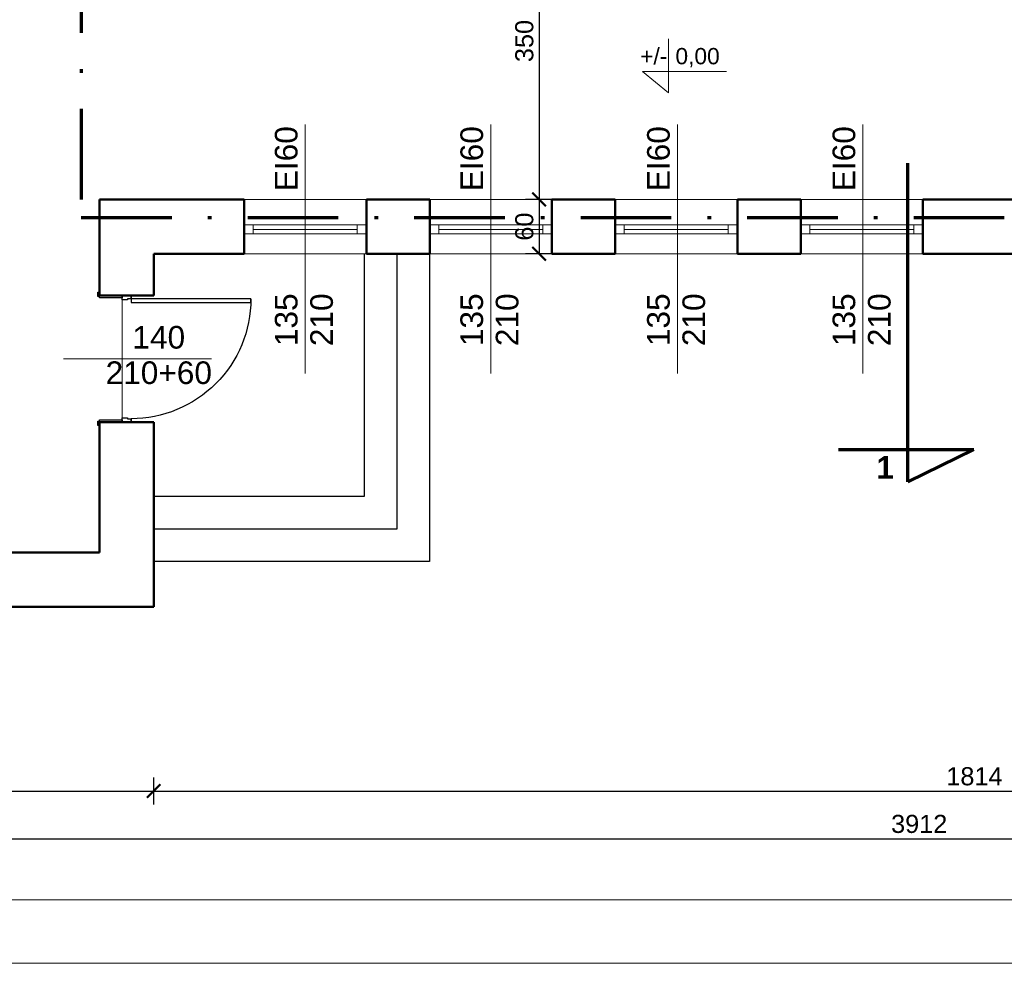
# Model space of a CAD drawing. Header units: millimetres. Extents: x -61343 to 9939, y -6894 to 7453.
# Tile 77 of 255: x -14863 to -13775, y 2127 to 3169. Entities that reach past the tile are written whole.
import ezdxf

# ---------------------------------------------------------------- set-up
doc = ezdxf.new("R2010")
doc.units = ezdxf.units.MM
doc.header["$MEASUREMENT"] = 0
doc.linetypes.add('Kropki i Kreski', pattern=[920, 500, -200, 20, -200])
for name, color, linetype in [('2D - Ogólne', 7, 'Continuous'), ('Drzwi Archicad', 7, 'Continuous'), ('Konstrukcja - Ściany zew', 7, 'Continuous'), ('Opisy - Teksty', 7, 'Continuous')]:
    doc.layers.add(name, color=color, linetype=linetype)
for name, color, linetype, lineweight in [('A_opisy', 81, 'Continuous', 13), ('A_stolarka', 20, 'Continuous', 15), ('A_widokowe', 160, 'Continuous', 18), ('A_wymiary', 253, 'Continuous', 9)]:
    doc.layers.add(name, color=color, linetype=linetype, lineweight=lineweight)
doc.layers.add('A_zakres opracowania', color=7, linetype='Continuous', lineweight=70, true_color=0xe00038)
doc.styles.get("Standard").update_dxf_attribs({"font": 'arial.ttf'})
doc.styles.add('STYL_AUTOMATYCZNY_1', font='arial.ttf')
doc.styles.add('STYL_AUTOMATYCZNY_2', font='arialbd.ttf')
doc.dimstyles.new('1do100', dxfattribs={"dimtxt": 20, "dimasz": 15, "dimexe": 15, "dimexo": 0.625, "dimgap": 6, "dimtad": 1, "dimtxsty": 'Standard', "dimblk": 'ARCHTICK', "dimcen": 2.5, "dimadec": 0, "dimazin": 0, "dimtfac": 1, "dimtmove": 0, "dimatfit": 3, "dimldrblk": 'OBLIQUE', "dimfxl": 15, "dimfxlon": 1, "dimarcsym": 0})

# ---------------------------------------------------------------- blocks, each defined once
blk = doc.blocks.new('_ArchTick')
at = {"color": 0, "linetype": 'ByBlock', "const_width": 0.15}
blk.add_lwpolyline([(-0.5, -0.5), (0.5, 0.5)], dxfattribs=at)
blk = doc.blocks.new('*D763')
at = {"layer": 'A_wymiary', "color": 0, "lineweight": -2, "transparency": 16777216}
for p, q in [((-15825.1, 2279.4), (-15825.1, 2249.4)), ((-11913.1, 2279.4), (-11913.1, 2249.4)), ((-15825.1, 2264.4), (-11913.1, 2264.4))]:
    blk.add_line(p, q, dxfattribs=at)
at = {"layer": 'Defpoints', "color": 0, "transparency": 16777216}
for p in [(-15825.1, 2910.3), (-11913.1, 2510.3), (-11913.1, 2264.4)]:
    blk.add_point(p, dxfattribs=at)
at = {"layer": 'A_wymiary', "color": 0, "lineweight": -2, "transparency": 16777216, "xscale": 15, "yscale": 15, "zscale": 15, "rotation": 180}
blk.add_blockref('_ArchTick', (-15825.1, 2264.4), dxfattribs=at)
at = {"layer": 'A_wymiary', "color": 0, "lineweight": -2, "transparency": 16777216, "xscale": 15, "yscale": 15, "zscale": 15}
blk.add_blockref('_ArchTick', (-11913.1, 2264.4), dxfattribs=at)
at = {"layer": 'A_wymiary', "color": 0, "transparency": 16777216, "insert": (-13869.1, 2280.6), "char_height": 20, "attachment_point": 5}
blk.add_mtext('3912', dxfattribs=at)
blk = doc.blocks.new('_Oblique')
at = {"color": 0, "linetype": 'ByBlock', "lineweight": -2}
blk.add_line((-0.5, -0.5), (0.5, 0.5), dxfattribs=at)
blk = doc.blocks.new('*D1204')
at = {"layer": 'A_wymiary', "color": 0, "lineweight": -2, "transparency": 16777216}
for p, q in [((-14274.2, 3320.3), (-14304.2, 3320.3)), ((-14289.2, 3320.3), (-14289.2, 2970.3)), ((-14274.2, 2970.3), (-14304.2, 2970.3))]:
    blk.add_line(p, q, dxfattribs=at)
at = {"layer": 'Defpoints', "color": 0, "transparency": 16777216}
for p in [(-13374.1, 3320.3), (-14289.2, 2970.3), (-13808.1, 2970.3)]:
    blk.add_point(p, dxfattribs=at)
at = {"layer": 'A_wymiary', "color": 0, "lineweight": -2, "transparency": 16777216, "xscale": 15, "yscale": 15, "zscale": 15}
for p, rotation in [((-14289.2, 3320.3), 90), ((-14289.2, 2970.3), 270)]:
    blk.add_blockref('_ArchTick', p, dxfattribs=dict(at, rotation=rotation))
at = {"layer": 'A_wymiary', "color": 0, "transparency": 16777216, "insert": (-14305.4, 3145.3), "char_height": 20, "attachment_point": 5, "rotation": 90}
blk.add_mtext('350', dxfattribs=at)
blk = doc.blocks.new('*D1205')
at = {"layer": 'A_wymiary', "color": 0, "lineweight": -2, "transparency": 16777216}
for p, q in [((-14274.2, 2970.3), (-14304.2, 2970.3)), ((-14289.2, 2970.3), (-14289.2, 2910.3)), ((-14274.2, 2910.3), (-14304.2, 2910.3))]:
    blk.add_line(p, q, dxfattribs=at)
at = {"layer": 'Defpoints', "color": 0, "transparency": 16777216}
for p in [(-13808.1, 2970.3), (-14289.2, 2910.3), (-13808.1, 2910.3)]:
    blk.add_point(p, dxfattribs=at)
at = {"layer": 'A_wymiary', "color": 0, "lineweight": -2, "transparency": 16777216, "xscale": 15, "yscale": 15, "zscale": 15}
for p, rotation in [((-14289.2, 2970.3), 90), ((-14289.2, 2910.3), 270)]:
    blk.add_blockref('_ArchTick', p, dxfattribs=dict(at, rotation=rotation))
at = {"layer": 'A_wymiary', "color": 0, "transparency": 16777216, "insert": (-14305.4, 2940.3), "char_height": 20, "attachment_point": 5, "rotation": 90}
blk.add_mtext('60', dxfattribs=at)
blk = doc.blocks.new('*D1214')
at = {"layer": 'A_wymiary', "color": 0, "lineweight": -2, "transparency": 16777216}
for p, q in [((-15765.1, 2332), (-15765.1, 2302)), ((-14715.1, 2332), (-14715.1, 2302)), ((-15765.1, 2317), (-14715.1, 2317))]:
    blk.add_line(p, q, dxfattribs=at)
at = {"layer": 'Defpoints', "color": 0, "transparency": 16777216}
for p in [(-15765.1, 2520.3), (-14715.1, 2520.3), (-14715.1, 2317)]:
    blk.add_point(p, dxfattribs=at)
at = {"layer": 'A_wymiary', "color": 0, "lineweight": -2, "transparency": 16777216, "xscale": 15, "yscale": 15, "zscale": 15, "rotation": 180}
blk.add_blockref('_ArchTick', (-15765.1, 2317), dxfattribs=at)
at = {"layer": 'A_wymiary', "color": 0, "lineweight": -2, "transparency": 16777216, "xscale": 15, "yscale": 15, "zscale": 15}
blk.add_blockref('_ArchTick', (-14715.1, 2317), dxfattribs=at)
at = {"layer": 'A_wymiary', "color": 0, "transparency": 16777216, "insert": (-15240.1, 2333.2), "char_height": 20, "attachment_point": 5}
blk.add_mtext('1050', dxfattribs=at)
blk = doc.blocks.new('*D1215')
at = {"layer": 'A_wymiary', "color": 0, "lineweight": -2, "transparency": 16777216}
for p, q in [((-14715.1, 2332), (-14715.1, 2302)), ((-12901.1, 2332), (-12901.1, 2302)), ((-14715.1, 2317), (-12901.1, 2317))]:
    blk.add_line(p, q, dxfattribs=at)
at = {"layer": 'Defpoints', "color": 0, "transparency": 16777216}
for p in [(-14715.1, 2520.3), (-12901.1, 2510.3), (-12901.1, 2317)]:
    blk.add_point(p, dxfattribs=at)
at = {"layer": 'A_wymiary', "color": 0, "lineweight": -2, "transparency": 16777216, "xscale": 15, "yscale": 15, "zscale": 15, "rotation": 180}
blk.add_blockref('_ArchTick', (-14715.1, 2317), dxfattribs=at)
at = {"layer": 'A_wymiary', "color": 0, "lineweight": -2, "transparency": 16777216, "xscale": 15, "yscale": 15, "zscale": 15}
blk.add_blockref('_ArchTick', (-12901.1, 2317), dxfattribs=at)
at = {"layer": 'A_wymiary', "color": 0, "transparency": 16777216, "insert": (-13808.1, 2333.2), "char_height": 20, "attachment_point": 5}
blk.add_mtext('1814', dxfattribs=at)

msp = doc.modelspace()

# ---------------------------------------------------------------- linework, layer by layer
at = {"layer": '2D - Ogólne', "color": 7, "linetype": 'Continuous', "lineweight": 15}
for p, q in [((-14547.563, 2778.093), (-14547.563, 3053.027)), ((-14342.563, 2778.093), (-14342.563, 3053.027)), ((-14136.263, 2778.093), (-14136.263, 3053.027)), ((-13931.263, 2778.093), (-13931.263, 3053.027)), ((-14750.063, 2729.323), (-14750.063, 2859.323)), ((-14814.89, 2794.323), (-14651.15, 2794.323))]:
    msp.add_line(p, q, dxfattribs=at)
at = {"layer": '2D - Ogólne', "color": 7, "linetype": 'Kropki i Kreski', "lineweight": 70}
msp.add_line((-13881.582, 2716.197), (-13881.582, 3010.385), dxfattribs=at)
at = {"layer": '2D - Ogólne', "color": 7, "linetype": 'Continuous', "lineweight": 25}
for p, q in [((-14482.391, 2910.323), (-14482.391, 2642.323)), ((-14446.391, 2910.323), (-14446.391, 2606.323)), ((-14410.391, 2910.323), (-14410.391, 2570.323)), ((-14482.391, 2642.323), (-14715.063, 2642.323)), ((-14446.391, 2606.323), (-14715.063, 2606.323)), ((-14410.391, 2570.323), (-14715.063, 2570.323))]:
    msp.add_line(p, q, dxfattribs=at)
at = {"layer": '2D - Ogólne', "color": 7, "linetype": 'Continuous', "lineweight": 70}
for p, q in [((-13881.582, 2658.306), (-13881.582, 2716.197)), ((-13958.212, 2694.205), (-13808.826, 2694.205)), ((-13808.826, 2694.205), (-13881.582, 2658.306))]:
    msp.add_line(p, q, dxfattribs=at)
at = {"layer": 'A_opisy'}
for points in [[(-16584.738, 6326.793), (-10384.738, 6326.793), (-10384.738, 2126.793), (-16584.738, 2126.793)], [(-16384.738, 6256.793), (-10454.738, 6256.793), (-10454.738, 2196.793), (-16384.738, 2196.793)]]:
    msp.add_lwpolyline(points, close=True, dxfattribs=at)
msp.add_lwpolyline([(-14146.111, 3147.535), (-14146.111, 3088.175), (-14175.04, 3111.572), (-14082.174, 3111.572)], dxfattribs=at)
at = {"layer": 'A_stolarka'}
for p, q in [((-14605.063, 2942.323), (-14490.063, 2942.323)), ((-14400.063, 2942.323), (-14285.063, 2942.323)), ((-14195.063, 2942.323), (-14080.063, 2942.323)), ((-13990.063, 2942.323), (-13875.063, 2942.323)), ((-14605.063, 2937.323), (-14490.063, 2937.323)), ((-14605.063, 2932.323), (-14490.063, 2932.323)), ((-14400.063, 2937.323), (-14285.063, 2937.323)), ((-14400.063, 2932.323), (-14285.063, 2932.323)), ((-14195.063, 2937.323), (-14080.063, 2937.323)), ((-14195.063, 2932.323), (-14080.063, 2932.323)), ((-13990.063, 2937.323), (-13875.063, 2937.323)), ((-13990.063, 2932.323), (-13875.063, 2932.323))]:
    msp.add_line(p, q, dxfattribs=at)
for points in [[(-14615.063, 2942.323), (-14605.063, 2942.323), (-14605.063, 2932.323), (-14615.063, 2932.323)], [(-14490.063, 2942.323), (-14480.063, 2942.323), (-14480.063, 2932.323), (-14490.063, 2932.323)], [(-14410.063, 2942.323), (-14400.063, 2942.323), (-14400.063, 2932.323), (-14410.063, 2932.323)], [(-14285.063, 2942.323), (-14275.063, 2942.323), (-14275.063, 2932.323), (-14285.063, 2932.323)], [(-14205.063, 2942.323), (-14195.063, 2942.323), (-14195.063, 2932.323), (-14205.063, 2932.323)], [(-14080.063, 2942.323), (-14070.063, 2942.323), (-14070.063, 2932.323), (-14080.063, 2932.323)], [(-14000.063, 2942.323), (-13990.063, 2942.323), (-13990.063, 2932.323), (-14000.063, 2932.323)], [(-13875.063, 2942.323), (-13865.063, 2942.323), (-13865.063, 2932.323), (-13875.063, 2932.323)]]:
    msp.add_lwpolyline(points, close=True, dxfattribs=at)
at = {"layer": 'A_widokowe'}
for p, q in [((-14615.063, 2970.323), (-14480.063, 2970.323)), ((-14410.063, 2970.323), (-14275.063, 2970.323)), ((-14205.063, 2970.323), (-14070.063, 2970.323)), ((-14000.063, 2970.323), (-13865.063, 2970.323)), ((-14615.063, 2910.323), (-14480.063, 2910.323)), ((-14410.063, 2910.323), (-14275.063, 2910.323)), ((-14205.063, 2910.323), (-14070.063, 2910.323)), ((-14000.063, 2910.323), (-13865.063, 2910.323))]:
    msp.add_line(p, q, dxfattribs=at)
at = {"layer": 'A_zakres opracowania', "linetype": 'Kropki i Kreski', "ltscale": 0.2}
msp.add_lwpolyline([(-13117.063, 2550.323), (-11953.063, 2550.323), (-11953.063, 5573.323), (-12945.063, 5573.323), (-12945.063, 4914.323), (-13065.063, 4914.323), (-13065.063, 4814.323), (-12843.063, 4814.323), (-12843.063, 4705.323), (-12903.063, 4705.323), (-12903.063, 4485.323), (-12843.063, 4485.323), (-12843.063, 3990.323), (-14795.063, 3990.323), (-14795.063, 2950.323), (-13117.063, 2950.323), (-13117.063, 2550.323)], dxfattribs=at)
at = {"layer": 'Drzwi Archicad', "color": 7, "linetype": 'Continuous', "lineweight": 25}
for p, q in [((-14776.963, 2863.023), (-14776.963, 2868.023)), ((-14776.963, 2868.023), (-14775.063, 2868.023)), ((-14775.063, 2863.023), (-14776.963, 2863.023)), ((-14775.063, 2868.023), (-14775.063, 2863.023)), ((-14775.063, 2864.323), (-14750.063, 2864.323)), ((-14775.063, 2861.823), (-14775.063, 2864.323)), ((-14750.063, 2861.823), (-14775.063, 2861.823)), ((-14750.063, 2864.323), (-14750.063, 2861.823)), ((-14750.063, 2864.323), (-14740.063, 2864.323)), ((-14750.063, 2859.323), (-14750.063, 2864.323)), ((-14740.063, 2861.823), (-14740.063, 2864.323)), ((-14740.063, 2864.323), (-14740.063, 2860.523)), ((-14744.063, 2859.323), (-14750.063, 2859.323)), ((-14740.063, 2860.523), (-14744.063, 2860.523)), ((-14744.063, 2860.523), (-14744.063, 2859.323)), ((-14607.663, 2860.523), (-14740.063, 2860.523)), ((-14740.063, 2860.523), (-14740.063, 2856.523)), ((-14740.063, 2856.523), (-14607.663, 2856.523)), ((-14607.663, 2856.523), (-14607.663, 2860.523)), ((-14776.963, 2720.623), (-14776.963, 2725.623)), ((-14776.963, 2725.623), (-14775.063, 2725.623)), ((-14775.063, 2720.623), (-14776.963, 2720.623)), ((-14775.063, 2726.823), (-14750.063, 2726.823)), ((-14775.063, 2724.323), (-14775.063, 2726.823)), ((-14775.063, 2725.623), (-14775.063, 2720.623)), ((-14750.063, 2724.323), (-14775.063, 2724.323)), ((-14750.063, 2729.323), (-14744.063, 2729.323)), ((-14750.063, 2724.323), (-14750.063, 2729.323)), ((-14750.063, 2726.823), (-14750.063, 2724.323)), ((-14740.063, 2724.323), (-14750.063, 2724.323)), ((-14744.063, 2729.323), (-14744.063, 2728.123)), ((-14744.063, 2728.123), (-14740.063, 2728.123)), ((-14740.063, 2728.123), (-14740.063, 2724.323)), ((-14740.063, 2724.323), (-14740.063, 2726.823))]:
    msp.add_line(p, q, dxfattribs=at)
at = {"layer": 'Drzwi Archicad', "color": 7, "linetype": 'Continuous', "lineweight": 50}
for p, q in [((-14775.063, 2864.323), (-14775.063, 2868.023)), ((-14775.063, 2864.323), (-14775.063, 2868.023)), ((-14775.063, 2864.323), (-14750.063, 2864.323)), ((-14775.063, 2864.323), (-14750.063, 2864.323)), ((-14775.063, 2864.323), (-14750.063, 2864.323)), ((-14750.063, 2864.323), (-14740.063, 2864.323)), ((-14750.063, 2864.323), (-14715.063, 2864.323)), ((-14775.063, 2724.323), (-14750.063, 2724.323)), ((-14775.063, 2724.323), (-14750.063, 2724.323)), ((-14775.063, 2724.323), (-14750.063, 2724.323)), ((-14775.063, 2724.323), (-14775.063, 2720.623)), ((-14775.063, 2724.323), (-14775.063, 2720.623)), ((-14750.063, 2724.323), (-14740.063, 2724.323)), ((-14750.063, 2724.323), (-14715.063, 2724.323))]:
    msp.add_line(p, q, dxfattribs=at)
at = {"layer": 'Drzwi Archicad', "color": 7, "linetype": 'Continuous', "lineweight": 25, "extrusion": (0, 0, -1)}
msp.add_ellipse((-14740.063, 2860.523), major_axis=(-93.621, 93.621), ratio=1, start_param=2.35619449, end_param=3.92699082, dxfattribs=at)
at = {"layer": 'Konstrukcja - Ściany zew', "color": 7, "linetype": 'Continuous', "lineweight": 50}
for p, q in [((-14775.063, 2970.323), (-14775.063, 2864.323)), ((-14615.063, 2970.323), (-14775.063, 2970.323)), ((-14615.063, 2910.323), (-14615.063, 2970.323)), ((-14480.063, 2910.323), (-14480.063, 2970.323)), ((-14410.063, 2970.323), (-14480.063, 2970.323)), ((-14410.063, 2910.323), (-14410.063, 2970.323)), ((-14275.063, 2910.323), (-14275.063, 2970.323)), ((-14205.063, 2970.323), (-14275.063, 2970.323)), ((-14205.063, 2910.323), (-14205.063, 2970.323)), ((-14070.063, 2910.323), (-14070.063, 2970.323)), ((-14000.063, 2970.323), (-14070.063, 2970.323)), ((-14000.063, 2910.323), (-14000.063, 2970.323)), ((-13865.063, 2910.323), (-13865.063, 2970.323)), ((-13743.063, 2970.323), (-13865.063, 2970.323)), ((-14715.063, 2864.323), (-14715.063, 2910.323)), ((-14715.063, 2910.323), (-14615.063, 2910.323)), ((-14480.063, 2910.323), (-14410.063, 2910.323)), ((-14205.063, 2910.323), (-14275.063, 2910.323)), ((-14070.063, 2910.323), (-14000.063, 2910.323)), ((-13865.063, 2910.323), (-13743.063, 2910.323)), ((-14775.063, 2864.805), (-14775.063, 2868.505)), ((-14775.063, 2724.323), (-14775.063, 2580.323)), ((-14715.063, 2520.323), (-14715.063, 2724.323)), ((-14775.063, 2580.323), (-15705.063, 2580.323)), ((-15765.063, 2520.323), (-14715.063, 2520.323))]:
    msp.add_line(p, q, dxfattribs=at)

# ---------------------------------------------------------------- texts
at = {"layer": 'A_opisy', "char_height": 18, "attachment_point": 1}
for s, width, heights, insert in [('+/-', 12.03374, [0], (-14177.461, 3137.589)), ('0,00', 39.475, [21.634], (-14138.481, 3137.589))]:
    msp.add_mtext_dynamic_manual_height_columns(s, width=width, gutter_width=12.5, heights=heights, dxfattribs=dict(at, insert=insert))
at = {"layer": 'Opisy - Teksty', "color": 7, "linetype": 'Continuous', "lineweight": 15, "char_height": 25, "attachment_point": 2, "rotation": 90, "style": 'STYL_AUTOMATYCZNY_1'}
for insert in [(-14581.134, 3015.343), (-14376.134, 3015.343), (-14169.835, 3015.343), (-13964.835, 3015.343)]:
    msp.add_mtext('\\A1;EI60', dxfattribs=dict(at, insert=insert))
at = {"layer": 'Opisy - Teksty', "color": 7, "linetype": 'Continuous', "lineweight": 15, "char_height": 25, "attachment_point": 2, "rotation": 90, "line_spacing_factor": 0.938208, "style": 'STYL_AUTOMATYCZNY_1'}
for insert in [(-14581.134, 2837.461), (-14376.134, 2837.461), (-14169.835, 2837.461), (-13964.835, 2837.461)]:
    msp.add_mtext('\\A1;135\\P210', dxfattribs=dict(at, insert=insert))
at = {"layer": 'Opisy - Teksty', "color": 7, "linetype": 'Continuous', "lineweight": 15, "insert": (-14709.427, 2830.607), "char_height": 25, "attachment_point": 2, "line_spacing_factor": 0.938208, "style": 'STYL_AUTOMATYCZNY_1'}
msp.add_mtext('\\A1;140\\P210+60', dxfattribs=at)
at = {"layer": 'Opisy - Teksty', "color": 7, "linetype": 'Continuous', "lineweight": 15, "insert": (-13906.722, 2686.839), "char_height": 25, "attachment_point": 2, "style": 'STYL_AUTOMATYCZNY_2'}
msp.add_mtext('\\A1;1', dxfattribs=at)

# ---------------------------------------------------------------- dimensions: what is measured, and where the dimension line sits
at = {"layer": 'A_wymiary'}
for base, p1, p2, picture, middle in [((-14289.21, 2970.323), (-13374.063, 3320.323), (-13808.063, 2970.323), '*D1204', (-14305.429, 3145.323)), ((-14289.21, 2910.323), (-13808.063, 2970.323), (-13808.063, 2910.323), '*D1205', (-14305.422, 2940.323))]:
    dim = msp.add_linear_dim(base=base, p1=p1, p2=p2, angle=270, dimstyle='1do100', dxfattribs=at)
    dim.commit()
    dim.dimension.update_dxf_attribs({"geometry": picture, "text_midpoint": middle})
for base, p1, p2, picture, middle in [((-11913.063, 2264.398), (-15825.063, 2910.323), (-11913.063, 2510.323), '*D763', (-13869.063, 2280.616)), ((-14715.063, 2317.009), (-15765.063, 2520.323), (-14715.063, 2520.323), '*D1214', (-15240.063, 2333.221)), ((-12901.063, 2317.009), (-14715.063, 2520.323), (-12901.063, 2510.323), '*D1215', (-13808.063, 2333.221))]:
    dim = msp.add_linear_dim(base=base, p1=p1, p2=p2, dimstyle='1do100', dxfattribs=at)
    dim.commit()
    dim.dimension.update_dxf_attribs({"geometry": picture, "text_midpoint": middle})

doc.saveas('drawing.dxf')
